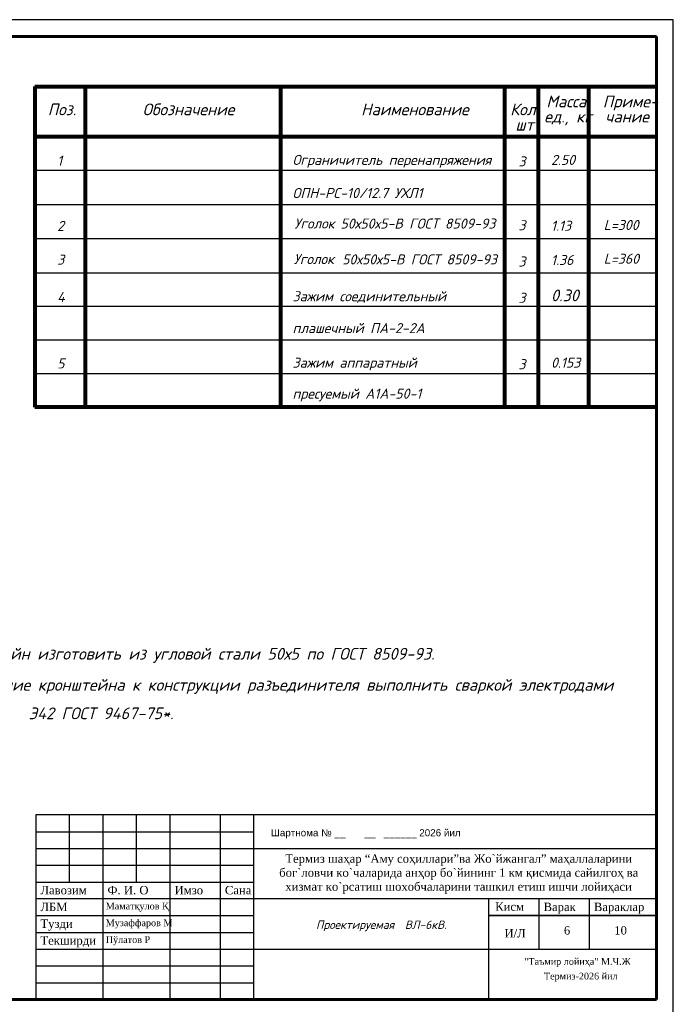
# Model space of a CAD drawing. Extents: x 4085 to 16488, y -65 to 12615.
# Tile 195 of 230: x 15801 to 15996, y 10817 to 11111. Entities that reach past the tile are written whole.
import ezdxf

# ---------------------------------------------------------------- set-up
doc = ezdxf.new("R2010")
doc.units = 0
doc.header["$MEASUREMENT"] = 0
doc.linetypes.add('CONTI', pattern=[0])
doc.layers.get('0').update_dxf_attribs({"color": 250, "linetype": 'CONTI'})
doc.layers.add('RAMKA', color=250, linetype='CONTI')
doc.layers.add('Опоры', color=7, linetype='Continuous')
doc.styles.add('tiyms', font='times.ttf')
doc.styles.add('V@ler@Live', font='isocpeui.ttf')
doc.styles.add('Мой 250', font='isocpeui.ttf', dxfattribs={"height": 2.5})
doc.styles.add('стиль1', font='arial.ttf')

msp = doc.modelspace()

# ---------------------------------------------------------------- linework, layer by layer
msp.add_lwpolyline([(15806.04, 10818.73), (15991.04, 10818.73), (15991.04, 10873.73), (15806.04, 10873.73)], close=True)
at = {"linetype": 'ByBlock'}
msp.add_lwpolyline([(15871.04, 10863.73), (15991.04, 10863.73)], dxfattribs=at)
at = {"layer": 'RAMKA'}
for p, q in [((15816.04, 10853.73), (15816.04, 10873.73)), ((15826.04, 10818.73), (15826.04, 10873.73)), ((15836.04, 10853.73), (15836.04, 10873.73)), ((15846.04, 10818.73), (15846.04, 10873.73)), ((15861.04, 10818.73), (15861.04, 10873.73)), ((15871.04, 10818.73), (15871.04, 10873.73)), ((15806.04, 10868.73), (15871.04, 10868.73)), ((15806.04, 10863.73), (15871.04, 10863.73)), ((15806.04, 10858.73), (15871.04, 10858.73)), ((15806.04, 10853.73), (15871.04, 10853.73)), ((15991.04, 10848.73), (15806.03, 10848.73)), ((15991.04, 10848.73), (15871.04, 10848.73)), ((15941.04, 10818.73), (15941.04, 10848.73)), ((15956.04, 10833.73), (15956.04, 10848.73)), ((15971.04, 10833.73), (15971.04, 10848.73)), ((15806.04, 10843.73), (15871.04, 10843.73)), ((15941.04, 10843.73), (15991.04, 10843.73)), ((15941.04, 10843.73), (15991.04, 10843.73)), ((15991.04, 10843.73), (15941.04, 10843.73)), ((15991.04, 10843.73), (15941.04, 10843.73)), ((15806.04, 10838.73), (15871.04, 10838.73)), ((15806.04, 10833.73), (15991.04, 10833.73)), ((15806.04, 10828.73), (15871.04, 10828.73)), ((15806.04, 10823.73), (15871.04, 10823.73))]:
    msp.add_line(p, q, dxfattribs=at)
at = {"layer": 'Опоры', "linetype": 'Continuous', "lineweight": 25, "transparency": 33554676}
for p, q in [((15996.04, 11110.73), (15576.04, 11110.73)), ((15996.04, 10813.73), (15996.04, 11110.73))]:
    msp.add_line(p, q, dxfattribs=at)
at = {"layer": 'Опоры', "linetype": 'Continuous', "lineweight": 60, "transparency": 33554676}
for p, q in [((15991.04, 11105.73), (15596.04, 11105.73)), ((15991.04, 10818.73), (15991.04, 11105.73)), ((15596.04, 10818.73), (15991.04, 10818.73))]:
    msp.add_line(p, q, dxfattribs=at)
at = {"layer": 'Опоры', "color": 0, "lineweight": 80, "transparency": 33554676}
for p, q in [((15805.72, 11090.81), (15805.72, 10995.22)), ((15805.72, 11090.81), (15990.72, 11090.81)), ((15820.72, 11090.81), (15820.72, 10995.22)), ((15878.91, 11090.81), (15878.91, 10995.22)), ((15945.72, 11090.81), (15945.72, 10995.22)), ((15955.72, 11090.81), (15955.72, 10995.22)), ((15970.72, 11090.81), (15970.72, 10995.22)), ((15990.72, 11075.81), (15805.72, 11075.81)), ((15990.72, 10995.22), (15805.72, 10995.22))]:
    msp.add_line(p, q, dxfattribs=at)
at = {"layer": 'Опоры', "color": 0, "transparency": 33554676}
for p, q in [((15805.72, 11090.81), (15805.72, 11075.81)), ((15820.72, 11090.81), (15820.72, 11043.81)), ((15945.72, 11090.81), (15945.72, 11043.81)), ((15955.72, 11090.81), (15955.72, 11043.81)), ((15970.72, 11090.81), (15970.72, 11043.81)), ((15990.72, 11065.79), (15805.72, 11065.79)), ((15990.72, 11055.6), (15805.72, 11055.6)), ((15990.72, 11045.41), (15805.72, 11045.41)), ((15990.72, 11035.22), (15805.72, 11035.22)), ((15990.72, 11025.22), (15805.72, 11025.22)), ((15990.72, 11015.22), (15805.72, 11015.22)), ((15990.72, 11005.22), (15805.72, 11005.22))]:
    msp.add_line(p, q, dxfattribs=at)

# ---------------------------------------------------------------- texts
at = {"color": 158, "insert": (15908.19, 10840.67), "char_height": 2.5, "width": 56.7635, "attachment_point": 5, "style": 'Мой 250'}
msp.add_mtext('{\\C7; Проектируемая  ВЛ-6кВ. }', dxfattribs=at)
at = {"layer": 'RAMKA', "lineweight": 13, "style": 'стиль1'}
msp.add_text('Шартнома № __       __   ______ 2026 йил', height=2.1, rotation=359.9999, dxfattribs=at).set_placement((15876.06, 10867.37))
at = {"layer": 'RAMKA', "style": 'tiyms'}
for s, p in [('"Таъмир лойиҳа" М.Ч.Ж ', (15951.61, 10829.06)), ('Термиз-2026 йил', (15957.46, 10824.69))]:
    msp.add_text(s, height=2, dxfattribs=at).set_placement(p)
at = {"layer": 'RAMKA', "color": 1, "insert": (15877.25, 10861.96), "char_height": 2.5, "width": 107.1143, "attachment_point": 1, "style": 'tiyms'}
msp.add_mtext('\\pi3.11553;{\\C256;Термиз шаҳар “Aму соҳиллари”ва Жо`йжангал” маҳаллаларини \\P\\pi1.30226;бог`ловчи ко`чаларида анҳор бо`йининг 1 км қисмида сайилгоҳ ва \\P\\pi3.12634;хизмат ко`рсатиш шохобчаларини ташкил етиш ишчи лойиҳаси}', dxfattribs=at)
at = {"layer": 'RAMKA', "attachment_point": 1, "style": 'tiyms'}
for s, insert, char_height, width in [('{\\fTimes New Roman|b0|i0|c204|p18;Лавозим}', (15807.37, 10852.57), 2.5, 20), ('{\\fTimes New Roman|b0|i0|c204|p18;Лавозим}', (15807.37, 10852.57), 2.5, 20), ('{\\fTimes New Roman|b0|i0|c204|p18;Ф. И. О}', (15827.37, 10852.57), 2.5, 20), ('{\\fTimes New Roman|b0|i0|c204|p18;Ф. И. О}', (15827.37, 10852.57), 2.5, 20), ('{\\fTimes New Roman|b0|i0|c204|p18;Имзо}', (15847.37, 10852.57), 2.5, 20), ('{\\fTimes New Roman|b0|i0|c204|p18;Имзо}', (15847.37, 10852.57), 2.5, 20), ('{\\fTimes New Roman|b0|i0|c204|p18;Сана}', (15862.37, 10852.57), 2.5, 20), ('{\\fTimes New Roman|b0|i0|c204|p18;Сана}', (15862.37, 10852.57), 2.5, 20), ('{\\fTimes New Roman|b0|i0|c204|p18;ЛБМ}', (15807.37, 10847.57), 2.5, 20), ('Маматқулов Қ', (15826.85, 10847.57), 2, 24.3462), ('{\\fTimes New Roman|b0|i0|c204|p18;Кисм}', (15942.94, 10847.66), 2.5, 20), ('{\\fTimes New Roman|b0|i0|c204|p18;Варак}', (15957.37, 10847.57), 2.5, 20), ('{\\fTimes New Roman|b0|i0|c204|p18;Вараклар}', (15972.37, 10847.57), 2.5, 20), ('Тузди', (15807.37, 10842.57), 2.5, 20), ('Музаффаров М', (15826.85, 10842.57), 2, 24.3462), ('И/Л', (15945.71, 10839.71), 2.5, 20), ('6', (15963.43, 10840.58), 2.5, 20), ('10', (15978.43, 10840.58), 2.5, 20), ('{\\fTimes New Roman|b0|i0|c204|p18;Текширди}', (15807.37, 10837.57), 2.5, 20), ('Пўлатов Р', (15826.85, 10837.57), 2, 24.3462)]:
    msp.add_mtext(s, dxfattribs=dict(at, insert=insert, char_height=char_height, width=width))
at = {"layer": 'Опоры', "color": 0, "transparency": 33554676, "style": 'V@ler@Live'}
for s, height, p in [('Обозначение', 3.5, (15837.83, 11082.24)), ('Масса', 3.5, (15958.2, 11084.61)), ('Приме-', 3.5, (15975.02, 11084.61)), ('Поз.', 3.5, (15809.57, 11082.24)), ('Наименование', 3.5, (15902.97, 11082.24)), ('Кол.', 3.5, (15947.41, 11082.24)), ('шт', 3.5, (15948.97, 11077.68)), ('ед., кг', 3.5, (15957.55, 11080.09)), ('чание', 3.5, (15975.76, 11080.09)), ('1', 3, (15812.37, 11067.22)), ('Ограничитель перенапряжения', 3, (15882.53, 11067.45)), ('3', 3, (15949.87, 11066.99)), ('2.50', 3, (15959.58, 11067.45)), ('ОПН-РС-10/12.7 УХЛ1', 3, (15882.53, 11057.57)), ('2', 3, (15812.37, 11047.77)), ('Уголок  ', 3, (15883.08, 11048.49)), ('50х50х5-В ГОСТ 8509-93', 3, (15896.82, 11048.47)), ('3', 3, (15949.87, 11047.97)), ('1.13', 3, (15959.58, 11047.81)), ('L=300', 3, (15975.28, 11048.05)), ('3', 3, (15812.37, 11037.73)), ('Уголок  ', 3, (15882.91, 11037.9)), ('50х50х5-В ГОСТ 8509-93', 3, (15897.3, 11037.79)), ('3', 3, (15949.87, 11037.16)), ('1.36', 3, (15959.58, 11037.62)), ('L=360', 3, (15975.28, 11037.98)), ('0.30', 3.5, (15959.58, 11026.81)), ('4', 3, (15812.37, 11026.58)), ('Зажим соединительный ', 3, (15882.53, 11026.81)), ('3', 3, (15949.87, 11026.34)), ('плашечный ПА-2-2А', 3, (15882.53, 11017.31)), ('5', 3, (15812.37, 11006.78)), ('Зажим аппаратный', 3, (15882.53, 11007.01)), ('0.153', 3, (15959.58, 11007.01)), ('3', 3, (15949.87, 11006.55)), ('пресуемый А1А-50-1', 3, (15882.53, 10997.78))]:
    msp.add_text(s, height=height, dxfattribs=at).set_placement(p)
at = {"layer": 'Опоры', "transparency": 33554676, "style": 'V@ler@Live'}
for s, p in [('1. Кронштейн изготовить из угловой стали 50х5 по ГОСТ 8509-93.', (15775.48, 10920.01)), ('2. Крепление кронштейна к конструкции разъединителя выполнить сваркой электродами ', (15775.48, 10910.75)), ('Э42 ГОСТ 9467-75*.', (15803.89, 10902.26))]:
    msp.add_text(s, height=3.5, dxfattribs=at).set_placement(p)

doc.saveas('drawing.dxf')
